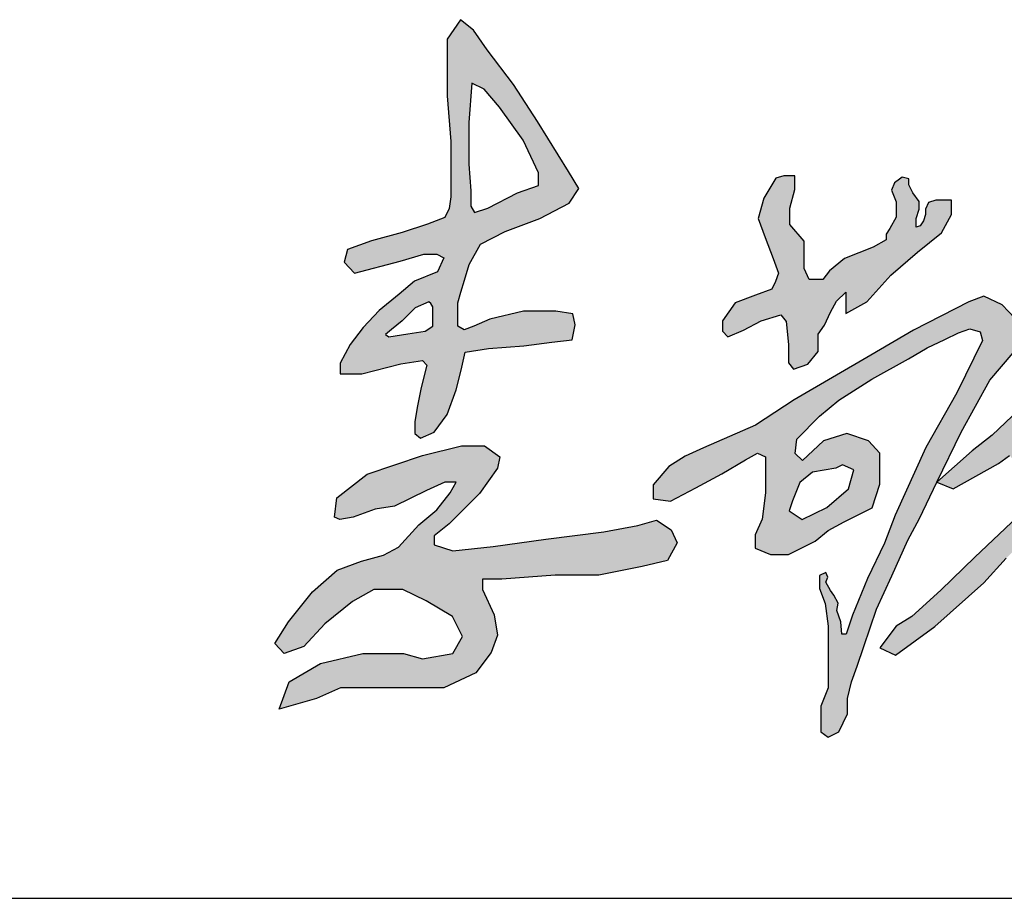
# Model space of a CAD drawing. Extents: x 499396 to 499732, y 3804753 to 3804872.
# Tile 14 of 41: x 499558.86 to 499560.44, y 3804777.58 to 3804778.98. Entities that reach past the tile are written whole.
import ezdxf

# ---------------------------------------------------------------- set-up
doc = ezdxf.new("R2010")
doc.units = 0
doc.layers.get('0').update_dxf_attribs({"linetype": 'CONTINUOUS'})
doc.layers.add('PUB_TITLE', color=4, linetype='CONTINUOUS')

# ---------------------------------------------------------------- blocks, each defined once
blk = doc.blocks.new('李敬辉')
h = blk.add_hatch(color=3)
h.paths.add_polyline_path([(3996.5, 949.9), (3919.8, 887.2), (3809.5, 793), (3729.9, 732.1), (3679.7, 668.6), (3669.6, 638.7), (3706.9, 622.2), (3817.5, 677.6), (3907.1, 707.5), (3970.1, 727.8), (3990.4, 742.7), (3996.3, 778.5), (4006, 824.1), (4011.9, 887.1), (4025.7, 937.2), (4016.7, 959.1)], flags=16)
h.paths.add_polyline_path([(4032, 1341.1), (3905.5, 1269.8), (3844.2, 1178.4), (3835.4, 1138.4), (3884.2, 1155.9), (3964.4, 1209.7), (4023.3, 1252.2), (4055.8, 1307.3)], flags=16)
h.paths.add_polyline_path([(3256.3, 1743.5), (3239.1, 1695.7), (3257.9, 1665.2), (3275.4, 1637), (3275.4, 1590.6), (3284.3, 1520.3), (3276.6, 1463.7), (3258.6, 1420.5), (3246.5, 1391.6), (3212.2, 1376.8), (3163.3, 1376.8), (3103.4, 1398.7), (3077.6, 1426.3), (3069.2, 1468.8), (3038.3, 1468.8), (3013.8, 1452.7), (3013.8, 1416), (3040.2, 1372.9), (3083, 1316.6), (3111.4, 1294.8), (3148.5, 1294.8), (3188, 1305.9), (3207.8, 1305.9), (3215.4, 1290.2), (3199.2, 1250.7), (3129, 1162.9), (3065.7, 1116.9), (3031.3, 1079.7), (2990.2, 1019.6), (2990.2, 980), (3002.5, 969.3), (3034.7, 1019.6), (3096.3, 1076.4), (3141.9, 1114.3), (3172.4, 1137.8), (3187.9, 1149.8), (3209.3, 1171.5), (3205.4, 1144.7), (3186.4, 1107.1), (3176.2, 1077.5), (3105.4, 1013.1), (3024.6, 946.4), (2961.7, 885.9), (2916.4, 845.5), (2879.9, 812.4), (2856.7, 773.9), (2851.3, 744.4), (2868, 729.6), (2913.9, 771), (3024.2, 863.9), (3095, 923.4), (3162.2, 988.1), (3199.8, 1041), (3221.7, 1053.5), (3242.8, 1066.7), (3269.9, 1066.7), (3247.3, 1030.3), (3206.2, 959.7), (3152.3, 892.8), (3048, 780.3), (2914.6, 624.9), (2820, 519.2), (2736.4, 377.1), (2707.5, 319.9), (2707.5, 271.6), (2718.3, 252.8), (2745.4, 249.2), (2858.1, 362.6), (2963.1, 494.8), (3040.7, 600.9), (3088, 652.1), (3116.2, 687.2), (3154.3, 721.3), (3169.9, 721.3), (3184.2, 707), (3175.2, 659.2), (3160, 608.6), (3147.2, 547.3), (3102.5, 439.3), (3102.5, 399.1), (3135.4, 384.2), (3182.1, 435.1), (3275.5, 581.1), (3338.1, 676.3), (3378.2, 765.6), (3378.2, 823.2), (3364, 834.1), (3343.1, 814.9), (3312.2, 748.1), (3274.6, 693.8), (3249.6, 663.8), (3233.7, 663.8), (3233.7, 706.9), (3217.9, 760.5), (3202.3, 787), (3172.4, 798.6), (3152.8, 811.7), (3179, 841.9), (3250.3, 928.9), (3319.2, 1012.8), (3341.3, 1063.1), (3341.3, 1107), (3311.2, 1129.8), (3281.9, 1136.6), (3265.6, 1130.9), (3253.7, 1147.7), (3273.4, 1224.7), (3292.3, 1258.9), (3300.9, 1289.2), (3335.2, 1337.8), (3426.7, 1418.5), (3514.9, 1502.1), (3559.8, 1542.1), (3577.8, 1591.9), (3558.2, 1616.4), (3526.3, 1589.5), (3483.8, 1557.6), (3439.6, 1527.4), (3401.2, 1491.4), (3374.2, 1468.6), (3349.7, 1456.3), (3337.5, 1471.8), (3337.5, 1533.9), (3337.5, 1591.2), (3327.7, 1652.9), (3312, 1690.3), (3293.1, 1724.5)])
h.paths.add_polyline_path([(2399.1, 950), (2324.1, 885.6), (2291.8, 840.4), (2298.3, 804.1), (2329.9, 753.2), (2348.1, 743.8), (2366.9, 785.4), (2388.6, 842.2), (2407.9, 897.9), (2407.9, 924.2), (2407.9, 940)], flags=16)
h.paths.add_polyline_path([(2725.7, 1379), (2627.5, 1264.2), (2489.2, 1112.6), (2318.3, 957.3), (2225.5, 889.5), (2164.9, 831.4), (2104.2, 784), (1996.8, 689), (2046.4, 668.3), (2183.7, 745.8), (2217.7, 770), (2263.7, 715.8), (2286.8, 695.6), (2286.8, 668.1), (2279.1, 640.7), (2241.6, 583.9), (2112.4, 460.7), (2008.5, 361.2), (1921.1, 281.2), (1873.5, 252), (1823.9, 185.9), (1871.5, 163.6), (1991.1, 251), (2139.4, 383.4), (2206.8, 457.7), (2250.4, 499.7), (2296, 552), (2320.7, 577.4), (2342.9, 577.4), (2377.1, 502.7), (2447.9, 397.1), (2527.5, 290.4), (2627.4, 188.8), (2710.2, 140.2), (2783.6, 107.8), (2853.8, 101.2), (2831.8, 151.6), (2737.5, 216.1), (2653, 296.3), (2536.3, 404.1), (2475, 501.9), (2432.5, 579.3), (2413.4, 645.4), (2403.8, 683.6), (2436.7, 807.2), (2460.6, 906.3), (2469.3, 996.4), (2496.6, 1033.1), (2598.2, 1129.4), (2672.2, 1199.7), (2749.1, 1286.2), (2776.5, 1328.9), (2776.5, 1380.6)])
h.paths.add_polyline_path([(1689.9, 731.3), (1619.3, 718.8), (1581.1, 687.5), (1558.3, 632.3), (1548.1, 601.5), (1587.4, 575.9), (1663.1, 612.3), (1728.6, 668.7), (1745.1, 726.2), (1710.4, 741.5)], flags=16)
h.paths.add_polyline_path([(1183.5, 736.1), (1135.3, 680.4), (1135.3, 637.9), (1187.9, 631.1), (1265.4, 671.1), (1343.6, 713.6), (1415.6, 756.7), (1451.9, 777.3), (1476.9, 766.1), (1476.9, 656.6), (1466.1, 576.7), (1445.6, 528.9), (1445.6, 488.6), (1491.6, 468.7), (1546.4, 468.7), (1627.3, 509.5), (1666.3, 542.2), (1715.8, 568.7), (1800, 610.5), (1823.7, 682.5), (1823.7, 776.5), (1789.4, 814.2), (1723.5, 836.2), (1652.4, 814.2), (1589, 754.2), (1566.5, 775.8), (1572.1, 819.5), (1640.5, 889.1), (1699.3, 937.6), (1799, 1001.9), (1910.2, 1063.5), (1966.9, 1096.7), (2020.9, 1122.3), (2062.9, 1142), (2097.2, 1154.5), (2128.3, 1145.2), (2134.9, 1119.1), (2057.3, 959.5), (1963.6, 793.8), (1869.9, 589), (1838.1, 503.3), (1786.6, 396.8), (1740.7, 285.2), (1721.1, 227.6), (1708.7, 227.6), (1705.4, 264.7), (1693.5, 298.9), (1697.4, 321.2), (1684.3, 345.8), (1673.5, 360.3), (1659.5, 385.2), (1665.7, 400.5), (1660, 414.6), (1640.6, 405.3), (1640.6, 365.8), (1657.3, 320.4), (1666.3, 251.5), (1666.3, 181), (1666.3, 123.1), (1666.3, 64.7), (1644.7, 8.4), (1644.7, -29.4), (1644.7, -68.9), (1667.3, -85.1), (1699.4, -69.4), (1725.7, -14.7), (1725.7, 32.1), (1737.3, 83), (1754.6, 130.3), (1774.9, 189.9), (1813.7, 303.5), (1860.2, 404.2), (1908.2, 512.7), (1944.4, 578.6), (1996.8, 689), (2070.3, 840.5), (2157.7, 998), (2228.2, 1080.9), (2316.4, 1178.2), (2427.8, 1344.3), (2506.4, 1503.7), (2572.1, 1639.4), (2617.3, 1732.8), (2617.3, 1789.9), (2589.4, 1821.2), (2559.7, 1810.5), (2511.1, 1746.3), (2429.5, 1500.9), (2312.8, 1303.1), (2260.4, 1228.8), (2233.1, 1187), (2195.3, 1227.4), (2139.4, 1253.8), (2094.3, 1236.1), (1925.7, 1150.5), (1796.8, 1074.1), (1563.7, 938.6), (1446.2, 861.5), (1288.4, 792.8), (1232.4, 768)])
h.paths.add_polyline_path([(1507.6, 1611.5), (1471.8, 1551.3), (1453.9, 1489.5), (1475.9, 1432), (1499.4, 1368.2), (1516.1, 1322.9), (1506.5, 1297.6), (1495.8, 1275.1), (1446.2, 1256.3), (1384.9, 1233.3), (1346, 1178.4), (1346, 1146.8), (1361.8, 1129.9), (1409.9, 1150.4), (1463, 1178.4), (1522.8, 1196.3), (1539.7, 1176.4), (1546.8, 1106.4), (1546.8, 1050.8), (1561.6, 1031.9), (1604.6, 1046.7), (1636.7, 1085.5), (1636.7, 1138.1), (1655.8, 1165.8), (1674.2, 1205.1), (1692.2, 1237.8), (1720, 1265.6), (1720, 1239.9), (1720, 1200.8), (1783.9, 1235.8), (1857, 1317.1), (1938.4, 1387.1), (2010.5, 1445.7), (2041.4, 1501.3), (2041.4, 1544.5), (1994, 1544.5), (1970.9, 1537.5), (1962, 1517.3), (1962, 1500.9), (1956.3, 1482.4), (1946.3, 1466.7), (1933.5, 1462.8), (1933.5, 1489.1), (1943.5, 1517.3), (1943.5, 1540.4), (1923.9, 1567.6), (1911.8, 1591.4), (1911.8, 1609.9), (1891.5, 1614.5), (1883.6, 1608.8), (1868.4, 1597.3), (1858.9, 1574.8), (1873.1, 1539.8), (1873.1, 1518.3), (1873.1, 1493), (1854.1, 1459.2), (1843.2, 1441.3), (1843.2, 1424.7), (1803.5, 1402), (1716.1, 1368.1), (1670.9, 1330.8), (1650.5, 1304.2), (1608.7, 1304.2), (1594, 1337.6), (1594, 1420.4), (1550.7, 1471), (1550.7, 1520.7), (1566, 1577.6), (1566, 1619.2), (1532.6, 1619.2)], flags=17)
h.paths.add_polyline_path([(168.3, 582.6), (175, 641.6), (267.1, 713.1), (434.8, 770.1), (553.4, 799.2), (623.7, 799.2), (670.1, 766.1), (662.8, 731.6), (607.8, 654.2), (515.7, 562), (470.6, 525.5), (470.6, 498.4), (527.6, 480.5), (649.6, 493.1), (809.4, 516.2), (985.6, 537.9), (1089.2, 557.1), (1146, 573), (1190.3, 543.8), (1208.6, 504.6), (1178.6, 451.1), (1102.6, 432.8), (970.6, 406.1), (837.8, 406.1), (676, 394.3), (617.4, 394.3), (617.4, 362.7), (653.2, 285.8), (662.5, 224), (643.8, 171.5), (596.9, 109.7), (500.3, 64.7), (399.1, 64.7), (276.5, 64.7), (186.7, 64.7), (113.4, 31.9), (0, 0), (30.7, 82.6), (125.2, 138.1), (253.7, 168.3), (377.2, 168.3), (435.3, 152.5), (527.3, 169.1), (556.4, 220.5), (526.5, 281), (446.1, 328.2), (375.6, 363), (287.7, 363), (223, 326.5), (138.4, 258.6), (74.6, 189.8), (15.7, 169.1), (-13.3, 198.9), (28.1, 265.2), (101.1, 355.5), (176.3, 421.5), (249.6, 448.8), (316.6, 466.8), (362, 491.2), (424.3, 559.5), (479, 604.9), (519.7, 656), (537.2, 689.2), (503.4, 689.2), (447.6, 663), (349.8, 615.9), (291.6, 607.2), (224.7, 582.2), (183.9, 575.8)])
h.paths.add_polyline_path([(454.2, 1235.9), (412.6, 1217.6), (373.2, 1179), (341.3, 1152.7), (323.3, 1137), (332.7, 1129.5), (391.2, 1138.8), (442.9, 1147.2), (466.8, 1162.8), (466.8, 1193.3), (466.8, 1220.7), (460.6, 1231.4)], flags=16)
h.paths.add_polyline_path([(584.9, 1900), (575.7, 1780.4), (575.7, 1654), (581.8, 1572.9), (581.8, 1526.9), (593.4, 1507.8), (633.2, 1521), (723.4, 1567.2), (787.9, 1588.9), (787.9, 1628.1), (740.8, 1726.6), (669, 1826.7), (622.6, 1881.6)], flags=16)
h.paths.add_polyline_path([(550.7, 2092.7), (510, 2033.6), (510, 1861.8), (521.2, 1723.2), (521.2, 1632), (521.2, 1554.5), (516.2, 1519.2), (503.1, 1492.2), (450, 1471.6), (373.8, 1446.8), (280.4, 1421.2), (207.1, 1394.8), (197.1, 1357.1), (229.1, 1323.6), (367.4, 1359.2), (439.3, 1380.6), (478.5, 1380.6), (499.6, 1370.1), (481.2, 1327.7), (410.9, 1298.6), (364.9, 1259.2), (303.2, 1209.7), (255.1, 1158.1), (215.5, 1107.2), (185.1, 1049.9), (185.1, 1017.4), (251.5, 1017.4), (369.7, 1047.8), (435.4, 1057.7), (448.1, 1043.5), (431.7, 976.1), (419, 915.1), (412, 871.7), (412, 836.2), (428.7, 822.1), (470.8, 841), (509.9, 894.5), (537.9, 969), (552.2, 1029.1), (565, 1083.3), (635.5, 1094.6), (742.4, 1103.1), (827.4, 1114), (889.7, 1120.5), (898.4, 1166.7), (891.9, 1200.2), (840, 1208), (741.9, 1208), (640, 1183.3), (590.8, 1162.2), (562, 1150.9), (543, 1162.2), (543, 1233.5), (552, 1265.7), (562.9, 1301.8), (577.4, 1349.3), (611.2, 1410.9), (685.9, 1450.1), (791.5, 1489.5), (880.3, 1536), (910.3, 1580.7), (878.4, 1632.1), (784.3, 1783.3), (711.3, 1895.6), (631.1, 2001), (590.4, 2061.4)])
h.paths.add_polyline_path([(4308.8, 1042.2), (4267.9, 1083.5), (4228.5, 1099), (4220.3, 1083), (4248, 1024.7), (4267, 1004.4), (4249.9, 960.1), (4210.1, 930), (4146.3, 875.1), (4101.2, 829.1), (4083.5, 810.5), (4082.6, 840.6), (4090.6, 909.6), (4112.8, 971.1), (4132.3, 1019.7), (4171.2, 1071.9), (4207.1, 1126.4), (4167, 1145.6), (4123.4, 1086.1), (4107.5, 1071.9), (4098.7, 1118.8), (4116.4, 1170.1), (4122.5, 1231), (4220.9, 1309.4), (4284.5, 1383.9), (4311.3, 1410.7), (4299.4, 1453.4), (4268.6, 1464.3), (4255.7, 1436.5), (4233.8, 1405.7), (4201, 1372), (4163.3, 1339.2), (4142.4, 1317.4), (4117.5, 1301.5), (4101.6, 1310.4), (4130.5, 1365), (4183.1, 1418.7), (4214, 1504.5), (4259.7, 1618.7), (4285.5, 1705.1), (4290.5, 1788.5), (4266.6, 1825.3), (4197.1, 1844.2), (4082.8, 1799.5), (3971.5, 1734.9), (3880, 1669.4), (3814.5, 1609.8), (3763.8, 1574), (3730, 1544.2), (3716.1, 1552.2), (3720, 1591.9), (3711.1, 1617.7), (3691.9, 1624.6), (3664.1, 1595.5), (3664.1, 1561.5), (3664.1, 1490.9), (3641.4, 1406.5), (3602.6, 1319.4), (3567.6, 1230.6), (3527.5, 1141.6), (3495.9, 1067.6), (3462.7, 1007.4), (3450.3, 962), (3450.3, 931.7), (3478.8, 912.7), (3517.5, 971.6), (3581.2, 1103.6), (3635, 1225.5), (3662.1, 1304.9), (3694, 1379.1), (3724.1, 1459.3), (3763, 1498.7), (3888.5, 1596.3), (3984.2, 1656.5), (4084.6, 1696), (4151.7, 1727.6), (4191.2, 1735.1), (4211.2, 1719.7), (4196.8, 1665.3), (4175.7, 1594.8), (4159, 1536.3), (4141.8, 1490.4), (4105.2, 1466.9), (4002.3, 1399.7), (3919.1, 1339.4), (3843.4, 1278.4), (3801.2, 1220.8), (3771.9, 1165.1), (3733.2, 1097.7), (3713.2, 1032.7), (3744.9, 1014.5), (3744.9, 994.8), (3781.7, 947.9), (3835.7, 987.8), (3822.8, 1038.2), (3884.7, 1080.2), (3966.2, 1126.1), (4001.8, 1149.6), (4027.6, 1142.7), (4027.6, 1072.2), (3991.9, 1011.1), (3905.3, 932.9), (3691.1, 754.7), (3587.5, 642), (3552.6, 606.3), (3525.8, 556), (3525.8, 503.2), (3567.2, 465.9), (3636.2, 474.9), (3747.4, 538.9), (3854.6, 600.6), (3933.3, 654.1), (3960.1, 654.1), (3978.9, 637), (3970.7, 581.1), (3966.9, 512.6), (3956.4, 415.5), (3943.8, 288.6), (3943.8, 132.3), (3935.5, 15.8), (3935.5, -184.7), (3935.5, -326), (3953.3, -425.1), (3953.3, -512.8), (3978.4, -561.8), (3996.7, -529.9), (3996.7, -404.6), (3996.7, -280.4), (4003, -148.6), (4003, -50.4), (4003, 46.6), (4013.1, 147.7), (4013.1, 282.3), (4017.6, 353.2), (4032.3, 518.3), (4035.5, 586.6), (4041.1, 624.7), (4072.8, 648.5), (4083.2, 698.5), (4091.9, 729.4), (4192, 815.3), (4286.7, 888.2), (4327, 954.7), (4343.5, 1002)])
for points in [[(550.7, 2092.7), (510, 2033.6), (510, 1861.8), (521.2, 1723.2), (521.2, 1632), (521.2, 1554.5), (516.2, 1519.2), (503.1, 1492.2), (450, 1471.6), (373.8, 1446.8), (280.4, 1421.2), (207.1, 1394.8), (197.1, 1357.1), (229.1, 1323.6), (367.4, 1359.2), (439.3, 1380.6), (478.5, 1380.6), (499.6, 1370.1), (481.2, 1327.7), (410.9, 1298.6), (364.9, 1259.2), (303.2, 1209.7), (255.1, 1158.1), (215.5, 1107.2), (185.1, 1049.9), (185.1, 1017.4), (251.5, 1017.4), (369.7, 1047.8), (435.4, 1057.7), (448.1, 1043.5), (431.7, 976.1), (419, 915.1), (412, 871.7), (412, 836.2), (428.7, 822.1), (470.8, 841), (509.9, 894.5), (537.9, 969), (552.2, 1029.1), (565, 1083.3), (635.5, 1094.6), (742.4, 1103.1), (827.4, 1114), (889.7, 1120.5), (898.4, 1166.7), (891.9, 1200.2), (840, 1208), (741.9, 1208), (640, 1183.3), (590.8, 1162.2), (562, 1150.9), (543, 1162.2), (543, 1233.5), (552, 1265.7), (562.9, 1301.8), (577.4, 1349.3), (611.2, 1410.9), (685.9, 1450.1), (791.5, 1489.5), (880.3, 1536), (910.3, 1580.7), (878.4, 1632.1), (784.3, 1783.3), (711.3, 1895.6), (631.1, 2001), (590.4, 2061.4)], [(584.9, 1900), (575.7, 1780.4), (575.7, 1654), (581.8, 1572.9), (581.8, 1526.9), (593.4, 1507.8), (633.2, 1521), (723.4, 1567.2), (787.9, 1588.9), (787.9, 1628.1), (740.8, 1726.6), (669, 1826.7), (622.6, 1881.6)], [(1507.6, 1611.5), (1471.8, 1551.3), (1453.9, 1489.5), (1475.9, 1432), (1499.4, 1368.2), (1516.1, 1322.9), (1506.5, 1297.6), (1495.8, 1275.1), (1446.2, 1256.3), (1384.9, 1233.3), (1346, 1178.4), (1346, 1146.8), (1361.8, 1129.9), (1409.9, 1150.4), (1463, 1178.4), (1522.8, 1196.3), (1539.7, 1176.4), (1546.8, 1106.4), (1546.8, 1050.8), (1561.6, 1031.9), (1604.6, 1046.7), (1636.7, 1085.5), (1636.7, 1138.1), (1655.8, 1165.8), (1674.2, 1205.1), (1692.2, 1237.8), (1720, 1265.6), (1720, 1239.9), (1720, 1200.8), (1783.9, 1235.8), (1857, 1317.1), (1938.4, 1387.1), (2010.5, 1445.7), (2041.4, 1501.3), (2041.4, 1544.5), (1994, 1544.5), (1970.9, 1537.5), (1962, 1517.3), (1962, 1500.9), (1956.3, 1482.4), (1946.3, 1466.7), (1933.5, 1462.8), (1933.5, 1489.1), (1943.5, 1517.3), (1943.5, 1540.4), (1923.9, 1567.6), (1911.8, 1591.4), (1911.8, 1609.9), (1891.5, 1614.5), (1883.6, 1608.8), (1868.4, 1597.3), (1858.9, 1574.8), (1873.1, 1539.8), (1873.1, 1518.3), (1873.1, 1493), (1854.1, 1459.2), (1843.2, 1441.3), (1843.2, 1424.7), (1803.5, 1402), (1716.1, 1368.1), (1670.9, 1330.8), (1650.5, 1304.2), (1608.7, 1304.2), (1594, 1337.6), (1594, 1420.4), (1550.7, 1471), (1550.7, 1520.7), (1566, 1577.6), (1566, 1619.2), (1532.6, 1619.2)], [(454.2, 1235.9), (412.6, 1217.6), (373.2, 1179), (341.3, 1152.7), (323.3, 1137), (332.7, 1129.5), (391.2, 1138.8), (442.9, 1147.2), (466.8, 1162.8), (466.8, 1193.3), (466.8, 1220.7), (460.6, 1231.4)], [(168.3, 582.6), (175, 641.6), (267.1, 713.1), (434.8, 770.1), (553.4, 799.2), (623.7, 799.2), (670.1, 766.1), (662.8, 731.6), (607.8, 654.2), (515.7, 562), (470.6, 525.5), (470.6, 498.4), (527.6, 480.5), (649.6, 493.1), (809.4, 516.2), (985.6, 537.9), (1089.2, 557.1), (1146, 573), (1190.3, 543.8), (1208.6, 504.6), (1178.6, 451.1), (1102.6, 432.8), (970.6, 406.1), (837.8, 406.1), (676, 394.3), (617.4, 394.3), (617.4, 362.7), (653.2, 285.8), (662.5, 224), (643.8, 171.5), (596.9, 109.7), (500.3, 64.7), (399.1, 64.7), (276.5, 64.7), (186.7, 64.7), (113.4, 31.9), (0, 0), (30.7, 82.6), (125.2, 138.1), (253.7, 168.3), (377.2, 168.3), (435.3, 152.5), (527.3, 169.1), (556.4, 220.5), (526.5, 281), (446.1, 328.2), (375.6, 363), (287.7, 363), (223, 326.5), (138.4, 258.6), (74.6, 189.8), (15.7, 169.1), (-13.3, 198.9), (28.1, 265.2), (101.1, 355.5), (176.3, 421.5), (249.6, 448.8), (316.6, 466.8), (362, 491.2), (424.3, 559.5), (479, 604.9), (519.7, 656), (537.2, 689.2), (503.4, 689.2), (447.6, 663), (349.8, 615.9), (291.6, 607.2), (224.7, 582.2), (183.9, 575.8)], [(1689.9, 731.3), (1619.3, 718.8), (1581.1, 687.5), (1558.3, 632.3), (1548.1, 601.5), (1587.4, 575.9), (1663.1, 612.3), (1728.6, 668.7), (1745.1, 726.2), (1710.4, 741.5)]]:
    blk.add_lwpolyline(points, close=True)
for points in [[(2233.1, 1187), (2195.3, 1227.4), (2139.4, 1253.8), (2094.3, 1236.1), (1925.7, 1150.5), (1796.8, 1074.1), (1563.7, 938.6), (1446.2, 861.5), (1288.4, 792.8), (1232.4, 768), (1183.5, 736.1), (1135.3, 680.4), (1135.3, 637.9), (1187.9, 631.1), (1265.4, 671.1), (1343.6, 713.6), (1415.6, 756.7), (1451.9, 777.3), (1476.9, 766.1), (1476.9, 656.6), (1466.1, 576.7), (1445.6, 528.9), (1445.6, 488.6), (1491.6, 468.7), (1546.4, 468.7), (1627.3, 509.5), (1666.3, 542.2), (1715.8, 568.7), (1800, 610.5), (1823.7, 682.5), (1823.7, 776.5), (1789.4, 814.2), (1723.5, 836.2), (1652.4, 814.2), (1589, 754.2), (1566.5, 775.8), (1572.1, 819.5), (1640.5, 889.1), (1699.3, 937.6), (1799, 1001.9), (1910.2, 1063.5), (1966.9, 1096.7), (2020.9, 1122.3), (2062.9, 1142), (2097.2, 1154.5), (2128.3, 1145.2), (2134.9, 1119.1), (2057.3, 959.5), (1963.6, 793.8), (1869.9, 589), (1838.1, 503.3), (1786.6, 396.8), (1740.7, 285.2), (1721.1, 227.6), (1708.7, 227.6), (1705.4, 264.7), (1693.5, 298.9), (1697.4, 321.2), (1684.3, 345.8), (1673.5, 360.3), (1659.5, 385.2), (1665.7, 400.5), (1660, 414.6), (1640.6, 405.3), (1640.6, 365.8), (1657.3, 320.4), (1666.3, 251.5), (1666.3, 181), (1666.3, 123.1), (1666.3, 64.7), (1644.7, 8.4), (1644.7, -29.4), (1644.7, -68.9), (1667.3, -85.1), (1699.4, -69.4), (1725.7, -14.7), (1725.7, 32.1), (1737.3, 83), (1754.6, 130.3), (1774.9, 189.9), (1813.7, 303.5), (1860.2, 404.2), (1908.2, 512.7), (1944.4, 578.6), (1996.8, 689), (2070.3, 840.5), (2157.7, 998), (2228.2, 1080.9)], [(2225.5, 889.5), (2164.9, 831.4), (2104.2, 784), (1996.8, 689), (2046.4, 668.3), (2183.7, 745.8), (2217.7, 770)], [(2241.6, 583.9), (2112.4, 460.7), (2008.5, 361.2), (1921.1, 281.2), (1873.5, 252), (1823.9, 185.9), (1871.5, 163.6), (1991.1, 251), (2139.4, 383.4), (2206.8, 457.7)]]:
    blk.add_lwpolyline(points)
blk = doc.blocks.new('wrtgtg')
at = {"layer": 'PUB_TITLE'}
blk.add_line((2204.32, 6358.77), (7804.32, 6358.77), dxfattribs=at)
at = {"xscale": 0.2640000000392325, "yscale": 0.2640000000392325, "zscale": 0.2640000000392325}
blk.add_blockref('李敬辉', (6483.99, 6510.44), dxfattribs=at)

msp = doc.modelspace()

# ---------------------------------------------------------------- block references
at = {"xscale": 0.002, "yscale": 0.002, "zscale": 0.002}
msp.add_blockref('wrtgtg', (499546.3114, 3804764.8589), dxfattribs=at)

doc.saveas('drawing.dxf')
